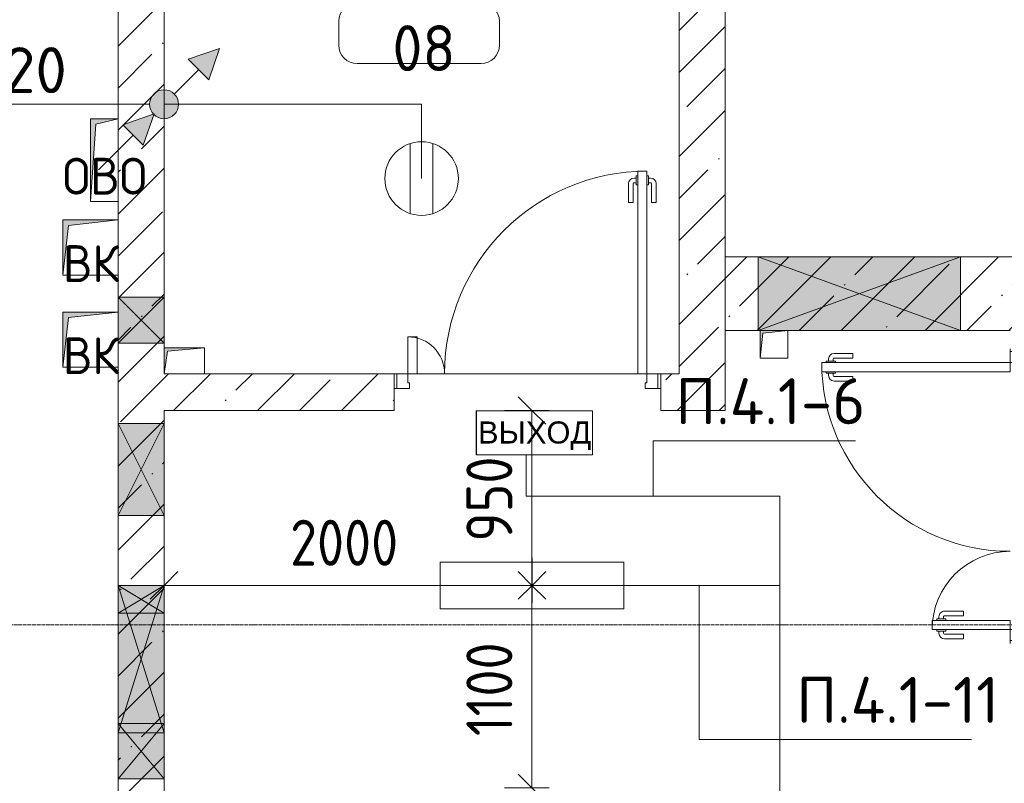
# Model space of a CAD drawing. Header units: millimetres. Extents: x -32229 to 170644, y -13689 to 125138.
# Tile 214 of 256: x 94171 to 99523, y 27290 to 31438. Entities that reach past the tile are written whole.
import ezdxf

# ---------------------------------------------------------------- set-up
doc = ezdxf.new("R2010")
doc.units = ezdxf.units.MM
doc.linetypes.add('ADSK_Линия сетки', pattern=[25, 20, -2.5, 0, -2.5])
for name, color, linetype, lineweight in [('A-ANNO-DIMS', 7, 'Continuous', 9), ('A-ANNO-DIMS-200', 7, 'Continuous', 9), ('A-ANNO-NOTE', 7, 'Continuous', 18), ('A-AREA-IDEN', 7, 'Continuous', 9), ('A-DETL-THIN', 7, 'Continuous', 9), ('A-DOOR', 7, 'Continuous', 18), ('A-DOOR-FRAM', 7, 'Continuous', 9), ('A-FLOR', 7, 'Continuous', 18), ('A-GLAZ', 7, 'Continuous', 18), ('A-WALL', 7, 'Continuous', 18), ('A-WALL-PATT', 7, 'Continuous', 40), ('G-ANNO-TEXT', 7, 'Continuous', 9), ('M-EQPM', 7, 'Continuous', 18), ('S-GRID', 7, 'Continuous', 9)]:
    doc.layers.add(name, color=color, linetype=linetype, lineweight=lineweight)
doc.layers.add('A-DETL', color=7, linetype='Continuous', lineweight=9, true_color=0x00a600)
doc.styles.add('Arial_1', font='arial.ttf', dxfattribs={"height": 120})
doc.styles.add('GOST Common', font='GOST_Common.ttf', dxfattribs={"height": 200})
doc.styles.add('GOST Common_5', font='GOST_Common.ttf', dxfattribs={"height": 250})
doc.styles.add('GOST Common_6', font='GOST_Common.ttf', dxfattribs={"width": 0.9, "height": 250})
doc.styles.add('ISOCPEUR', font='isocpeur.ttf', dxfattribs={"height": 250})
doc.dimstyles.new('ГОСТ_2_5_мм2_1', dxfattribs={"dimscale": 304.8, "dimtxt": 251.428749, "dimasz": 0.492126, "dimexe": 0.492126, "dimexo": 0.656168, "dimgap": 0.098425, "dimtad": 1, "dimdec": 0, "dimdsep": 46, "dimtxsty": 'GOST Common_6', "dimblk1": 'OBLIQUE', "dimblk2": 'OBLIQUE', "dimsah": 1, "dimcen": 0.09, "dimazin": 2, "dimtfac": 1, "dimtdec": 4, "dimtix": 1, "dimtmove": 0, "dimatfit": 3, "dimfxl": 1, "dimtvp": 1, "dimtolj": 1, "dimtzin": 0, "dimarcsym": 2})
pattern_1 = [(45, (0, 0), (-228.0985, 228.0985), []), (45, (228.1, 0), (-228.0985, 228.0985), [403.225, -80.645, 6.706, -73.939])]

# ---------------------------------------------------------------- blocks, each defined once
blk = doc.blocks.new('АР_Отверстие прямоугольное - АПТ-4547914--01 ЭО')
at = {"layer": 'A-GLAZ', "lineweight": 13, "true_color": 0xf0f0f0}
blk.add_hatch(color=7, dxfattribs=at).paths.add_polyline_path([(-275, 125), (-275, -125), (525, -125), (525, 125), (375, 125)])
at = {"layer": 'A-GLAZ', "color": 253, "lineweight": 5, "true_color": 0xaaaaaa}
for p, q in [((-275, 125), (375, -78.125)), ((525, 125), (375, 78.125)), ((375, 78.125), (-275, -125)), ((375, -78.125), (525, -125))]:
    blk.add_line(p, q, dxfattribs=at)
at = {"layer": 'A-GLAZ', "color": 253, "lineweight": 13, "true_color": 0xaaaaaa}
for p, q in [((375, 125), (-275, 125)), ((-275, 125), (-275, -125)), ((-275, 125), (-275, -125)), ((525, 125), (375, 125)), ((525, -125), (525, 125)), ((525, 125), (525, -125)), ((-275, -125), (375, -125)), ((375, -125), (525, -125))]:
    blk.add_line(p, q, dxfattribs=at)
blk = doc.blocks.new('АР_Отверстие прямоугольное - СС-3760308--01 ЭО')
at = {"layer": 'A-GLAZ', "lineweight": 13, "true_color": 0xf0f0f0}
blk.add_hatch(color=7, dxfattribs=at).paths.add_polyline_path([(-125, -125), (375, -125), (375, 125), (-125, 125)])
at = {"layer": 'A-GLAZ', "color": 253, "lineweight": 5, "true_color": 0xaaaaaa}
for p, q in [((375, 125), (-125, -125)), ((-125, 125), (375, -125))]:
    blk.add_line(p, q, dxfattribs=at)
at = {"layer": 'A-GLAZ', "color": 253, "lineweight": 13, "true_color": 0xaaaaaa}
for p, q in [((375, 125), (-125, 125)), ((-125, 125), (-125, -125)), ((-125, 125), (-125, -125)), ((375, -125), (375, 125)), ((375, 125), (375, -125)), ((-125, -125), (375, -125))]:
    blk.add_line(p, q, dxfattribs=at)
blk = doc.blocks.new('АР_Дверь двупольная - 1450х2100h_1100_200__ЛК-5436424--01 ЭО')
at = {"layer": 'A-DOOR', "color": 253, "lineweight": 13, "true_color": 0xaaaaaa}
for p, q in [((650, 1200), (600, 1200)), ((600, 1200), (600, 100)), ((650, 100), (650, 1200)), ((-650, 100), (-650, 300)), ((-650, 300), (-600, 300)), ((-600, 300), (-600, 100)), ((-600, 100), (-650, 100)), ((600, 100), (650, 100))]:
    blk.add_line(p, q, dxfattribs=at)
at = {"layer": 'A-DOOR', "color": 253, "lineweight": 5, "true_color": 0xaaaaaa}
for p, q in [((550, 1030), (550, 1132.5)), ((575, 1030), (575, 1132.5)), ((592, 1162.5), (580, 1162.5)), ((592, 1137.5), (580, 1137.5)), ((592, 1175), (592, 1125)), ((600, 1175), (592, 1175)), ((592, 1125), (600, 1125)), ((650, 1175), (658, 1175)), ((658, 1125), (650, 1125)), ((658, 1175), (658, 1125)), ((658, 1162.5), (670, 1162.5)), ((658, 1137.5), (670, 1137.5)), ((675, 1030), (675, 1132.5)), ((700, 1030), (700, 1132.5)), ((575, 1030), (550, 1030)), ((675, 1030), (700, 1030))]:
    blk.add_line(p, q, dxfattribs=at)
for centre, radius, start, end in [((650, 100), 1100, 90, 180), ((580, 1132.5), 30, 90, 180), ((580, 1132.5), 4.99, 90, 180), ((670, 1132.5), 30, 0, 90), ((670, 1132.5), 4.99, 0, 90), ((-650, 100), 200, 0, 90)]:
    blk.add_arc(centre, radius, start, end, dxfattribs=at)
at = {"layer": 'A-DOOR-FRAM', "color": 253, "lineweight": 13, "true_color": 0xaaaaaa}
for p, q in [((-710, 100), (-725, 100)), ((-710, 100), (-650, 100)), ((-710, 20), (-710, 100)), ((-650, 100), (-650, 50)), ((710, 100), (650, 100)), ((650, 100), (650, 50)), ((710, 20), (710, 100)), ((710, 100), (725, 100)), ((-710, 20), (-725, 20)), ((-640, 20), (-710, 20)), ((-650, 50), (-640, 50)), ((-640, 50), (-640, 20)), ((650, 50), (640, 50)), ((640, 50), (640, 20)), ((640, 20), (710, 20)), ((710, 20), (725, 20))]:
    blk.add_line(p, q, dxfattribs=at)
blk = doc.blocks.new('АР_Дверь двупольная - 1600х2100h_1025_425__техн_-4797151--01 ЭО')
at = {"layer": 'A-DOOR', "color": 253, "lineweight": 5, "true_color": 0xaaaaaa}
for p, q in [((667, 1125), (667, 1075)), ((675, 1125), (667, 1125)), ((725, 1125), (733, 1125)), ((733, 1125), (733, 1075)), ((625, 980), (625, 1082.5)), ((650, 980), (650, 1082.5)), ((667, 1112.5), (655, 1112.5)), ((667, 1087.5), (655, 1087.5)), ((667, 1075), (675, 1075)), ((733, 1075), (725, 1075)), ((733, 1112.5), (745, 1112.5)), ((733, 1087.5), (745, 1087.5)), ((750, 980), (750, 1082.5)), ((775, 980), (775, 1082.5)), ((650, 980), (625, 980)), ((750, 980), (775, 980)), ((-775, 380), (-775, 482.5)), ((-750, 380), (-750, 482.5)), ((-733, 512.5), (-745, 512.5)), ((-733, 487.5), (-745, 487.5)), ((-733, 525), (-733, 475)), ((-725, 525), (-733, 525)), ((-675, 525), (-667, 525)), ((-667, 525), (-667, 475)), ((-667, 512.5), (-655, 512.5)), ((-667, 487.5), (-655, 487.5)), ((-650, 380), (-650, 482.5)), ((-625, 380), (-625, 482.5)), ((-733, 475), (-725, 475)), ((-667, 475), (-675, 475)), ((-750, 380), (-775, 380)), ((-650, 380), (-625, 380))]:
    blk.add_line(p, q, dxfattribs=at)
at = {"layer": 'A-DOOR', "color": 253, "lineweight": 13, "true_color": 0xaaaaaa}
for p, q in [((725, 1150), (675, 1150)), ((675, 1150), (675, 125)), ((725, 125), (725, 1150)), ((-725, 125), (-725, 550)), ((-725, 550), (-675, 550)), ((-675, 550), (-675, 125)), ((-700, 125), (-725, 125)), ((-675, 125), (-700, 125)), ((675, 125), (725, 125))]:
    blk.add_line(p, q, dxfattribs=at)
at = {"layer": 'A-DOOR', "color": 253, "lineweight": 5, "true_color": 0xaaaaaa}
for centre, radius, start, end in [((725, 125), 1025, 90, 180), ((655, 1082.5), 30, 90, 180), ((655, 1082.5), 4.99, 90, 180), ((745, 1082.5), 30, 0, 90), ((745, 1082.5), 4.99, 0, 90), ((-725, 125), 425, 0, 90), ((-745, 482.5), 30, 90, 180), ((-745, 482.5), 4.99, 90, 180), ((-655, 482.5), 30, 360, 90), ((-655, 482.5), 4.99, 360, 90)]:
    blk.add_arc(centre, radius, start, end, dxfattribs=at)
at = {"layer": 'A-DOOR-FRAM', "color": 253, "lineweight": 13, "true_color": 0xaaaaaa}
for p, q in [((-785, 125), (-800, 125)), ((-785, 125), (-725, 125)), ((-785, 45), (-785, 125)), ((-725, 125), (-725, 75)), ((785, 125), (725, 125)), ((725, 125), (725, 75)), ((785, 45), (785, 125)), ((785, 125), (800, 125)), ((-725, 75), (-715, 75)), ((-715, 75), (-715, 45)), ((725, 75), (715, 75)), ((715, 75), (715, 45)), ((-785, 45), (-800, 45)), ((-715, 45), (-785, 45)), ((715, 45), (785, 45)), ((785, 45), (800, 45))]:
    blk.add_line(p, q, dxfattribs=at)
blk = doc.blocks.new('АР_Отверстие прямоугольное - ОВВ-3675785--01 ЭО')
at = {"layer": 'A-GLAZ', "lineweight": 13, "true_color": 0xf0f0f0}
blk.add_hatch(color=7, dxfattribs=at).paths.add_polyline_path([(-425, -200), (675, -200), (675, 200), (-425, 200)])
at = {"layer": 'A-GLAZ', "color": 253, "lineweight": 5, "true_color": 0xaaaaaa}
for p, q in [((675, 200), (-425, -200)), ((-425, 200), (675, -200))]:
    blk.add_line(p, q, dxfattribs=at)
at = {"layer": 'A-GLAZ', "color": 253, "lineweight": 13, "true_color": 0xaaaaaa}
for p, q in [((675, 200), (-425, 200)), ((-425, 200), (-425, -200)), ((-425, 200), (-425, -200)), ((675, -200), (675, 200)), ((675, 200), (675, -200)), ((-425, -200), (675, -200))]:
    blk.add_line(p, q, dxfattribs=at)
blk = doc.blocks.new('АР_Канал вертикальный прямоугольный - ОВ-5437749--01 ЭО')
at = {"layer": 'M-EQPM', "lineweight": 13, "true_color": 0xe2e2e2}
blk.add_hatch(color=254, dxfattribs=at).paths.add_polyline_path([(-110, -70), (-92, 52), (110, 70), (-110, 70)])
at = {"layer": 'M-EQPM', "color": 253, "lineweight": 13, "true_color": 0xaaaaaa}
for p, q in [((110, 70), (-110, 70)), ((-110, 70), (-110, -70)), ((110, 70), (-110, 70)), ((-110, 70), (-110, -70)), ((-110, -70), (-110, 70)), ((-110, 70), (110, 70)), ((-92, 52), (110, 70)), ((-92, 52), (110, 70)), ((110, -70), (110, 70)), ((110, 70), (110, -70)), ((-110, -70), (-92, 52)), ((-110, -70), (-92, 52)), ((-110, -70), (110, -70)), ((110, -70), (-110, -70))]:
    blk.add_line(p, q, dxfattribs=at)
blk = doc.blocks.new('АР_Отверстие прямоугольное - ОВВ-3952775--01 ЭО')
at = {"layer": 'A-GLAZ', "lineweight": 13, "true_color": 0xf0f0f0}
blk.add_hatch(color=7, dxfattribs=at).paths.add_polyline_path([(250, -125), (250, 125), (0, 125), (0, -125), (110, -125)])
at = {"layer": 'A-GLAZ', "color": 253, "lineweight": 5, "true_color": 0xaaaaaa}
for p, q in [((250, 125), (0, -125)), ((0, 125), (250, -125))]:
    blk.add_line(p, q, dxfattribs=at)
at = {"layer": 'A-GLAZ', "color": 253, "lineweight": 13, "true_color": 0xaaaaaa}
for p, q in [((250, 125), (0, 125)), ((0, 125), (0, -125)), ((0, 125), (0, -125)), ((250, -125), (250, 125)), ((250, 125), (250, -125)), ((0, -125), (80, -125))]:
    blk.add_line(p, q, dxfattribs=at)
blk = doc.blocks.new('АР_Отверстие прямоугольное - ОВО-5228008--01 ЭО')
at = {"layer": 'A-GLAZ', "lineweight": 13, "true_color": 0xf0f0f0}
blk.add_hatch(color=7, dxfattribs=at).paths.add_polyline_path([(375, 125), (-125, 125), (-125, -125), (375, -125)])
at = {"layer": 'A-GLAZ', "color": 253, "lineweight": 5, "true_color": 0xaaaaaa}
for p, q in [((375, 125), (-125, -125)), ((-125, 125), (375, -125))]:
    blk.add_line(p, q, dxfattribs=at)
at = {"layer": 'A-GLAZ', "color": 253, "lineweight": 13, "true_color": 0xaaaaaa}
for p, q in [((375, 125), (-125, 125)), ((-125, 125), (-125, -125)), ((-125, 125), (-125, -125)), ((375, -125), (375, 125)), ((375, 125), (375, -125)), ((-125, -125), (375, -125))]:
    blk.add_line(p, q, dxfattribs=at)
blk = doc.blocks.new('АР_Отверстие прямоугольное - ВК-5570373--01 ЭО')
at = {"layer": 'A-GLAZ', "lineweight": 13, "true_color": 0xf0f0f0}
blk.add_hatch(color=7, dxfattribs=at).paths.add_polyline_path([(200, 125), (50, 125), (50, -125), (200, -125)])
at = {"layer": 'A-GLAZ', "color": 253, "lineweight": 5, "true_color": 0xaaaaaa}
for p, q in [((200, 125), (50, -125)), ((50, 125), (200, -125))]:
    blk.add_line(p, q, dxfattribs=at)
at = {"layer": 'A-GLAZ', "color": 253, "lineweight": 13, "true_color": 0xaaaaaa}
for p, q in [((200, 125), (50, 125)), ((50, 125), (50, -125)), ((50, 125), (50, -125)), ((200, -125), (200, 125)), ((200, 125), (200, -125)), ((50, -125), (200, -125))]:
    blk.add_line(p, q, dxfattribs=at)
blk = doc.blocks.new('АР_Канал вертикальный прямоугольный - ВК-5405325--01 ЭО')
at = {"layer": 'M-EQPM', "lineweight": 13, "true_color": 0xe2e2e2}
blk.add_hatch(color=254, dxfattribs=at).paths.add_polyline_path([(-75, -75), (-60, 60), (75, 75), (-75, 75)])
at = {"layer": 'M-EQPM', "color": 253, "lineweight": 13, "true_color": 0xaaaaaa}
for p, q in [((75, 75), (-75, 75)), ((-75, 75), (-75, -75)), ((75, 75), (-75, 75)), ((-75, 75), (-75, -75)), ((-75, -75), (-75, 75)), ((-75, 75), (75, 75)), ((-75, -75), (-60, 60)), ((-75, -75), (-60, 60)), ((-60, 60), (75, 75)), ((-60, 60), (75, 75)), ((75, -75), (75, 75)), ((75, 75), (75, -75)), ((-75, -75), (75, -75)), ((75, -75), (-75, -75))]:
    blk.add_line(p, q, dxfattribs=at)
blk = doc.blocks.new('АР_Отверстие прямоугольное - АПТ-4548741--01 ЭО')
at = {"layer": 'A-GLAZ', "lineweight": 13, "true_color": 0xf0f0f0}
blk.add_hatch(color=7, dxfattribs=at).paths.add_polyline_path([(-25, 125), (-25, -125), (275, -125), (275, 125), (225, 125)])
at = {"layer": 'A-GLAZ', "color": 253, "lineweight": 5, "true_color": 0xaaaaaa}
for p, q in [((-25, 125), (225, -83.3)), ((275, 125), (225, 83.3)), ((225, 83.3), (-25, -125)), ((225, -83.3), (275, -125))]:
    blk.add_line(p, q, dxfattribs=at)
at = {"layer": 'A-GLAZ', "color": 253, "lineweight": 13, "true_color": 0xaaaaaa}
for p, q in [((225, 125), (-25, 125)), ((-25, 125), (-25, -125)), ((-25, 125), (-25, -125)), ((275, 125), (225, 125)), ((275, -125), (275, 125)), ((275, 125), (275, -125)), ((-25, -125), (225, -125)), ((225, -125), (275, -125))]:
    blk.add_line(p, q, dxfattribs=at)
blk = doc.blocks.new('АР_Канал вертикальный прямоугольный - ОВО-6032930--01 ЭО')
at = {"layer": 'M-EQPM', "lineweight": 13, "true_color": 0xe2e2e2}
blk.add_hatch(color=254, dxfattribs=at).paths.add_polyline_path([(-75, -225), (-45, 195), (75, 225), (-75, 225)])
at = {"layer": 'M-EQPM', "color": 253, "lineweight": 13, "true_color": 0xaaaaaa}
for p, q in [((75, 225), (-75, 225)), ((-75, 225), (-75, -225)), ((75, 225), (-75, 225)), ((-75, 225), (-75, -225)), ((-75, -225), (-75, 225)), ((-75, 225), (75, 225)), ((-45, 195), (75, 225)), ((-45, 195), (75, 225)), ((75, -225), (75, 225)), ((75, 225), (75, -225)), ((-75, -225), (-45, 195)), ((-75, -225), (-45, 195)), ((-75, -225), (75, -225)), ((75, -225), (-75, -225))]:
    blk.add_line(p, q, dxfattribs=at)
blk = doc.blocks.new('АР_Канал вертикальный прямоугольный - ВК-6032914--01 ЭО')
at = {"layer": 'M-EQPM', "lineweight": 13, "true_color": 0xe2e2e2}
blk.add_hatch(color=254, dxfattribs=at).paths.add_polyline_path([(-150, -150), (-120, 120), (150, 150), (-150, 150)])
at = {"layer": 'M-EQPM', "color": 253, "lineweight": 13, "true_color": 0xaaaaaa}
for p, q in [((150, 150), (-150, 150)), ((-150, 150), (-150, -150)), ((150, 150), (-150, 150)), ((-150, 150), (-150, -150)), ((-150, -150), (-150, 150)), ((-150, 150), (150, 150)), ((-150, -150), (-120, 120)), ((-150, -150), (-120, 120)), ((-120, 120), (150, 150)), ((-120, 120), (150, 150)), ((150, -150), (150, 150)), ((150, 150), (150, -150)), ((-150, -150), (150, -150)), ((150, -150), (-150, -150))]:
    blk.add_line(p, q, dxfattribs=at)
blk = doc.blocks.new('Наметкина 10_РД_АР_П_rvt-1--01 ЭО')
at = {"layer": 'A-WALL-PATT', "lineweight": 5, "true_color": 0xaaaaaa}
h = blk.add_hatch(dxfattribs=at)
h.set_pattern_fill('FP_1', color=253, style=0, pattern_type=2)
h.set_pattern_definition(pattern_1)
h.paths.add_polyline_path([(94804.8, 25355), (94955.3, 25355.2), (94955.3, 35865.1), (94705.3, 35865), (94705.3, 25355)])
h = blk.add_hatch(dxfattribs=at)
h.set_pattern_fill('FP_1', color=253, style=0, pattern_type=2)
h.set_pattern_definition(pattern_1)
h.paths.add_polyline_path([(97755.3, 29315.1), (98005.3, 29315.1), (98005.3, 35865.1), (97755.3, 35865.1), (97755.3, 29515)])
h = blk.add_hatch(dxfattribs=at)
h.set_pattern_fill('FP_1', color=253, style=0, pattern_type=2)
h.set_pattern_definition(pattern_1)
h.paths.add_polyline_path([(101955.3, 29750), (101955.3, 30150), (98005.3, 30150), (98005.3, 29750), (101755.3, 29750)])
h = blk.add_hatch(dxfattribs=at)
h.set_pattern_fill('FP_1', color=253, style=0, pattern_type=2)
h.set_pattern_definition(pattern_1)
h.paths.add_polyline_path([(97655.3, 29315), (97755.3, 29315), (97755.3, 29515), (97655.3, 29515)])
h.paths.add_polyline_path([(96205.3, 29315), (96205.3, 29515), (94955.3, 29515), (94955.3, 29315), (95175.3, 29315)])
at = {"layer": 'A-FLOR', "color": 253, "lineweight": 13, "true_color": 0xaaaaaa}
for p, q in [((96220.3, 29515), (96205.3, 29515)), ((96205.3, 29515), (96220.3, 29515)), ((97530.3, 29515), (96330.3, 29515)), ((96330.3, 29515), (97530.3, 29515)), ((97655.3, 29515), (97640.3, 29515)), ((97640.3, 29515), (97655.3, 29515)), ((98005.3, 29315), (97755.3, 29315))]:
    blk.add_line(p, q, dxfattribs=at)
at = {"layer": 'A-WALL', "color": 253, "lineweight": 13, "true_color": 0xaaaaaa}
for p, q in [((98005.3, 29315.1), (98005.3, 35865.1)), ((94705.3, 35665), (94705.3, 30900)), ((94955.3, 29930), (94955.3, 35615)), ((97755.3, 35615), (97755.3, 29515)), ((94705.3, 30900), (94705.3, 30450)), ((94705.3, 30450), (94705.3, 30350)), ((94705.3, 30350), (94705.3, 30050)), ((98185.3, 30150), (98005.3, 30150)), ((98005.3, 30150), (98005.3, 29750)), ((99285.3, 30150), (98185.3, 30150)), ((99755.3, 30150), (99285.3, 30150)), ((94705.3, 30050), (94705.3, 29930)), ((94705.3, 29930), (94705.3, 29850)), ((94955.3, 29680), (94955.3, 29930)), ((94705.3, 29850), (94705.3, 29680)), ((98005.3, 29750), (98185.3, 29750)), ((98185.3, 29750), (99285.3, 29750)), ((99285.3, 29750), (99555.3, 29750)), ((94705.3, 29680), (94705.3, 29550)), ((94955.3, 29655), (94955.3, 29680)), ((94955.3, 29515), (94955.3, 29655)), ((94705.3, 29550), (94705.3, 29245)), ((96205.3, 29515), (95175.3, 29515)), ((96205.3, 29315), (96205.3, 29515)), ((97755.3, 29515), (97655.3, 29515)), ((97655.3, 29515), (97655.3, 29315)), ((94955.3, 29315), (96205.3, 29315)), ((94955.3, 29245), (94955.3, 29315)), ((97655.3, 29315), (97755.3, 29315)), ((97755.3, 29315.1), (98005.3, 29315.1)), ((94705.3, 29245), (94705.3, 28745)), ((94955.3, 28745), (94955.3, 29245)), ((94705.3, 28745), (94705.3, 28365)), ((94955.3, 28365), (94955.3, 28745)), ((94705.3, 28365), (94705.3, 28215)), ((94955.3, 28215), (94955.3, 28365)), ((94705.3, 28215), (94705.3, 27615)), ((94955.3, 27615), (94955.3, 28215)), ((94705.3, 27615), (94705.3, 27565)), ((94705.3, 27565), (94705.3, 27315)), ((94955.3, 27565), (94955.3, 27615)), ((94955.3, 27315), (94955.3, 27565)), ((94705.3, 27315), (94705.3, 25355)), ((94955.3, 27065), (94955.3, 27315))]:
    blk.add_line(p, q, dxfattribs=at)
at = {"layer": 'A-DOOR', "color": 253, "lineweight": 13, "true_color": 0xaaaaaa}
blk.add_blockref('АР_Дверь двупольная - 1450х2100h_1100_200__ЛК-5436424--01 ЭО', (96930.3, 29415), dxfattribs=at)
at = {"layer": 'A-DOOR', "color": 253, "lineweight": 13, "true_color": 0xaaaaaa, "rotation": 89.9999999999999}
blk.add_blockref('АР_Дверь двупольная - 1600х2100h_1025_425__техн_-4797151--01 ЭО', (99680.3, 28850), dxfattribs=at)
at = {"layer": 'A-GLAZ', "color": 253, "lineweight": 13, "true_color": 0xaaaaaa}
blk.add_blockref('АР_Отверстие прямоугольное - ОВВ-3675785--01 ЭО', (98610.3, 29950), dxfattribs=at)
for name, p, rotation in [('АР_Отверстие прямоугольное - ОВВ-3952775--01 ЭО', (94830.3, 29930), 269.9999999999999), ('АР_Отверстие прямоугольное - СС-3760308--01 ЭО', (94830.3, 28870), 89.99999999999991), ('АР_Отверстие прямоугольное - ОВО-5228008--01 ЭО', (94830.3, 29120), 269.9999999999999), ('АР_Отверстие прямоугольное - АПТ-4547914--01 ЭО', (94830.3, 27840), 89.99999999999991), ('АР_Отверстие прямоугольное - ВК-5570373--01 ЭО', (94830.3, 28415), 269.9999999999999), ('АР_Отверстие прямоугольное - АПТ-4548741--01 ЭО', (94830.3, 27340), 89.99999999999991)]:
    blk.add_blockref(name, p, dxfattribs=dict(at, rotation=rotation))
at = {"layer": 'M-EQPM', "color": 253, "lineweight": 13, "true_color": 0xaaaaaa}
for name, p in [('АР_Канал вертикальный прямоугольный - ОВО-6032930--01 ЭО', (94630.3, 30675)), ('АР_Канал вертикальный прямоугольный - ВК-6032914--01 ЭО', (94555.3, 30200)), ('АР_Канал вертикальный прямоугольный - ВК-6032914--01 ЭО', (94555.3, 29700)), ('АР_Канал вертикальный прямоугольный - ВК-5405325--01 ЭО', (98270.3, 29675)), ('АР_Канал вертикальный прямоугольный - ОВ-5437749--01 ЭО', (95065.3, 29585))]:
    blk.add_blockref(name, p, dxfattribs=at)
at = {"layer": 'A-ANNO-NOTE', "color": 253, "lineweight": 5, "true_color": 0xaaaaaa, "char_height": 200, "attachment_point": 5, "line_spacing_factor": 1.022766, "style": 'GOST Common'}
for s, insert, width in [('\\pt2540,5080,7620,10160,12700,15240,17780,20320,22860,25400,27940,30480,33020,35560,38100,40640,43180,45720,48260,50800,53340,55880,58420,60960,63500,66040,68580,71120,73660,76200,78740,81280;ОВО', (94633.1, 30587.7), 502), ('\\pt2540,5080,7620,10160,12700,15240,17780,20320,22860,25400,27940,30480,33020,35560,38100,40640,43180,45720,48260,50800,53340,55880,58420,60960,63500,66040,68580,71120,73660,76200,78740,81280;ВК', (94558.1, 30112.7), 344), ('\\pt2540,5080,7620,10160,12700,15240,17780,20320,22860,25400,27940,30480,33020,35560,38100,40640,43180,45720,48260,50800,53340,55880,58420,60960,63500,66040,68580,71120,73660,76200,78740,81280;ВК', (94558.1, 29612.7), 344)]:
    blk.add_mtext(s, dxfattribs=dict(at, insert=insert, width=width))
blk = doc.blocks.new('Марка помещения 2 - Марка помещения 2-1605974--01 ЭО')
at = {"layer": 'A-AREA-IDEN', "color": 253, "true_color": 0xaaaaaa}
for p, q in [((-1.797, 0.841), (1.569, 0.841)), ((-2.297, -0.309), (-2.297, 0.341)), ((2.069, 0.341), (2.069, -0.309)), ((1.569, -0.809), (-1.797, -0.809))]:
    blk.add_line(p, q, dxfattribs=at)
for centre, start, end in [((-1.797, 0.341), 90, 180), ((1.569, 0.341), 0, 90), ((-1.797, -0.309), 180, 270), ((1.569, -0.309), 270, 360)]:
    blk.add_arc(centre, 0.5, start, end, dxfattribs=at)
blk = doc.blocks.new('DIMBLOCK440--01 ЭО')
at = {"layer": 'A-ANNO-DIMS-200'}
for p, q in [((94955.3, 28271), (94955.3, 28514.9)), ((96955.5, 28271), (96955.5, 28514.9)), ((94955.3, 28364.9), (95030.3, 28439.9)), ((96955.5, 28364.9), (97030.5, 28439.9)), ((94955.3, 28364.9), (94880.3, 28289.9)), ((94955.3, 28364.9), (96955.5, 28364.9)), ((94955.3, 28364.9), (94955.3, 28271)), ((96955.5, 28364.9), (96880.5, 28289.9)), ((96955.5, 28364.9), (96955.5, 28271))]:
    blk.add_line(p, q, dxfattribs=at)
at = {"layer": 'A-ANNO-DIMS-200', "color": 0, "insert": (95640.1, 28721.6), "char_height": 250, "width": 756.843, "attachment_point": 1, "line_spacing_factor": 1.022761, "style": 'GOST Common_6'}
blk.add_mtext('2000', dxfattribs=at)
blk = doc.blocks.new('_Oblique')
at = {"color": 0, "linetype": 'ByBlock', "lineweight": -2}
blk.add_line((-0.5, -0.5), (0.5, 0.5), dxfattribs=at)
blk = doc.blocks.new('DIMBLOCK441--01 ЭО')
at = {"layer": 'A-ANNO-DIMS-200'}
for p, q in [((96955.3, 28364.7), (96880.3, 28439.7)), ((97049.2, 28364.7), (96805.3, 28364.7)), ((96955.3, 27265), (96955.3, 28364.7)), ((96955.3, 28364.7), (97030.3, 28289.7)), ((96955.3, 28364.7), (97049.2, 28364.7)), ((96955.3, 27265), (96880.3, 27340)), ((97049.2, 27265), (96805.3, 27265)), ((96955.3, 27265), (97030.3, 27190)), ((96955.3, 27265), (97049.2, 27265))]:
    blk.add_line(p, q, dxfattribs=at)
at = {"layer": 'A-ANNO-DIMS-200', "color": 0, "insert": (96598.6, 27546.4), "char_height": 250, "width": 644.339, "attachment_point": 1, "rotation": 90, "line_spacing_factor": 1.022761, "style": 'GOST Common_6'}
blk.add_mtext('1100', dxfattribs=at)
blk = doc.blocks.new('DIMBLOCK442--01 ЭО')
at = {"layer": 'A-ANNO-DIMS-200'}
for p, q in [((96955.3, 29315), (96880.3, 29390)), ((97049.2, 29315), (96805.3, 29315)), ((96955.3, 28364.7), (96955.3, 29315)), ((96955.3, 29315), (97030.3, 29240)), ((96955.3, 29315), (97049.2, 29315)), ((96955.3, 28364.7), (96880.3, 28439.7)), ((97049.2, 28364.7), (96805.3, 28364.7)), ((96955.3, 28364.7), (97030.3, 28289.7)), ((96955.3, 28364.7), (97049.2, 28364.7))]:
    blk.add_line(p, q, dxfattribs=at)
at = {"layer": 'A-ANNO-DIMS-200', "color": 0, "insert": (96598.6, 28603.3), "char_height": 250, "width": 567.632, "attachment_point": 1, "rotation": 90, "line_spacing_factor": 1.022761, "style": 'GOST Common_6'}
blk.add_mtext('950', dxfattribs=at)
blk = doc.blocks.new('УГО Выше ниже синее _ 2020 - УГО Выше ниже синее _ 2020-2080151--01 ЭО')
at = {"layer": 'A-ANNO-NOTE', "lineweight": 9, "true_color": 0xff0000}
for points in [[(1.215, 0.668), (0.658, 1.225), (1.508, 1.517)], [(-0.565, -1.112), (-1.122, -0.555), (-0.272, -0.263)]]:
    blk.add_hatch(color=1, dxfattribs=at).paths.add_polyline_path(points)
h = blk.add_hatch(color=1, dxfattribs=at)
edge = h.paths.add_edge_path()
edge.add_arc((0, 0), 0.392, 0, 180)
edge.add_arc((0, 0), 0.392, 180, 360)
at = {"layer": 'A-ANNO-NOTE', "color": 1, "lineweight": 9, "true_color": 0xff0000}
for p, q in [((1.508, 1.517), (0.658, 1.225)), ((1.215, 0.668), (1.508, 1.517)), ((0.658, 1.225), (1.215, 0.668)), ((0.277, 0.277), (0.941, 0.941)), ((-0.272, -0.263), (-1.122, -0.555)), ((-0.565, -1.112), (-0.272, -0.263)), ((-1.122, -0.555), (-0.565, -1.112)), ((-1.78, -1.78), (-0.838, -0.838))]:
    blk.add_line(p, q, dxfattribs=at)
blk.add_circle((0, 0), 0.392, dxfattribs=at)
for start, end in [(360, 180), (180, 360)]:
    blk.add_arc((0, 0), 0.392, start, end, dxfattribs=at)

msp = doc.modelspace()

# ---------------------------------------------------------------- linework, layer by layer
at = {"layer": 'A-ANNO-NOTE', "color": 1, "lineweight": 9, "true_color": 0xff0000}
for p, q in [((96293.5, 30384.8), (96293.5, 30765.2)), ((96417.1, 30384.8), (96417.1, 30765.2)), ((96652.7, 29313.3), (97284.9, 29313.3)), ((96652.7, 29073.3), (96652.7, 29313.3)), ((96653.2, 29073.3), (96653.2, 29313)), ((97284.3, 29313), (96653.2, 29313)), ((97284.3, 29313), (97284.3, 29073.3)), ((97284.9, 29313.3), (97284.9, 29073.3)), ((97284.9, 29073.3), (96652.7, 29073.3)), ((97284.3, 29073.3), (96653.2, 29073.3)), ((96455.5, 28491), (97455.5, 28491)), ((96455.5, 28238.3), (96455.5, 28491)), ((97455.5, 28491), (97455.5, 28238.3)), ((97455.5, 28238.3), (96455.5, 28238.3))]:
    msp.add_line(p, q, dxfattribs=at)
msp.add_circle((96355.3, 30575), 200, dxfattribs=at)
at = {"layer": 'A-DETL', "color": 1, "true_color": 0xff0000}
for p, q in [((96355.3, 30979.2), (94953.6, 30979.2)), ((96355.3, 30575), (96355.3, 30979.2)), ((96923.3, 29076), (96923.3, 28850)), ((98303.3, 28850), (96923.3, 28850)), ((98303.3, 28850), (98303.3, 21909.9)), ((96955.5, 28363.9), (98303.3, 28363.9))]:
    msp.add_line(p, q, dxfattribs=at)
at = {"layer": 'A-DETL-THIN'}
for p, q in [((94871.8, 30979.2), (93151.8, 30979.2)), ((97613.3, 29150), (98713.3, 29150)), ((97613.3, 29150), (97613.3, 28850)), ((97864.1, 27527.8), (97864.1, 28363.9)), ((97864.1, 27527.8), (99344.1, 27527.8))]:
    msp.add_line(p, q, dxfattribs=at)
at = {"layer": 'S-GRID', "color": 253, "linetype": 'ADSK_Линия сетки', "true_color": 0xaaaaaa}
msp.add_line((131381.2, 28150), (-30593.4, 28150), dxfattribs=at)

# ---------------------------------------------------------------- block references
at = {"lineweight": 5}
msp.add_blockref('Наметкина 10_РД_АР_П_rvt-1--01 ЭО', (0, 0), dxfattribs=at)
at = {"layer": 'A-ANNO-NOTE', "color": 1, "lineweight": 9, "true_color": 0xff0000, "xscale": 200, "yscale": 200, "zscale": 200}
msp.add_blockref('УГО Выше ниже синее _ 2020 - УГО Выше ниже синее _ 2020-2080151--01 ЭО', (94955.3, 30978.4), dxfattribs=at)
at = {"layer": 'A-AREA-IDEN', "color": 253, "true_color": 0xaaaaaa, "xscale": 199.9999999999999, "yscale": 199.9999999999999, "zscale": 199.9999999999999}
msp.add_blockref('Марка помещения 2 - Марка помещения 2-1605974--01 ЭО', (96364.6, 31360.8), dxfattribs=at)

# ---------------------------------------------------------------- texts
at = {"layer": 'A-ANNO-NOTE', "color": 1, "lineweight": 9, "true_color": 0xff0000, "insert": (96969.8, 29178.2), "char_height": 120, "width": 648, "attachment_point": 5, "line_spacing_factor": 0.936439, "style": 'Arial_1'}
msp.add_mtext('\\pt20.0004,39.9996,60,80.0004,99.9996,120,140.0004,159.9996,180,200.0004,219.9996,240,260.0004,279.9996,300,320.0004,339.9996,360,380.0004,399.9996,420,440.0004,459.9996,480,500.0004,519.9996,540,560.0004,579.9996,600,620.0004,639.9996;ВЫХОД', dxfattribs=at)
at = {"layer": 'A-AREA-IDEN', "color": 253, "true_color": 0xaaaaaa, "insert": (96368.2, 31283.3), "char_height": 250, "width": 384, "attachment_point": 5, "line_spacing_factor": 1.022766, "style": 'GOST Common_5'}
msp.add_mtext('\\pt100,200,300,400,500,600,700,800,900,1000,1100,1200,1300,1400,1500,1600,1700,1800,1900,2000,2100,2200,2300,2400,2500,2600,2700,2800,2900,3000,3100,3200;08', dxfattribs=at)
at = {"layer": 'G-ANNO-TEXT', "char_height": 250, "attachment_point": 1, "line_spacing_factor": 1.139951, "style": 'ISOCPEUR'}
for s, insert, width in [('\\pt600,1200,1800,2400,3000,3600,4200,4800,5400,6000,6600,7200,7800,8400,9000,9600,10200,10800,11400,12000,12600,13200,13800,14400,15000,15600,16200,16800,17400,18000,18600,19200;П.4.2-20', (93187.2, 31288.8), 1270.58), ('\\pt600,1200,1800,2400,3000,3600,4200,4800,5400,6000,6600,7200,7800,8400,9000,9600,10200,10800,11400,12000,12600,13200,13800,14400,15000,15600,16200,16800,17400,18000,18600,19200;П.4.1-6', (97735.2, 29490.3), 1042.32), ('\\pt600,1200,1800,2400,3000,3600,4200,4800,5400,6000,6600,7200,7800,8400,9000,9600,10200,10800,11400,12000,12600,13200,13800,14400,15000,15600,16200,16800,17400,18000,18600,19200;П.4.1-11', (98392.5, 27868.1), 1108.98)]:
    msp.add_mtext(s, dxfattribs=dict(at, insert=insert, width=width))

# ---------------------------------------------------------------- dimensions: what is measured, and where the dimension line sits
at = {"layer": 'A-ANNO-DIMS'}
for base, p1, p2, override, picture, middle in [((96955.3, 29315), (96849.2, 28364.7), (96849.2, 29315), {"dimpost": '<>', "dimfxl": 950.341324}, 'DIMBLOCK442--01 ЭО', (96800.3, 28839.8)), ((96955.3, 28364.7), (96849.2, 27265), (96849.2, 28364.7), {"dimpost": '<>', "dimfxl": 1099.658676}, 'DIMBLOCK441--01 ЭО', (96800.3, 27814.8))]:
    dim = msp.add_linear_dim(base=base, p1=p1, p2=p2, angle=90, dimstyle='ГОСТ_2_5_мм2_1', override=override, dxfattribs=at)
    dim.commit()
    dim.dimension.update_dxf_attribs({"geometry": picture, "text_midpoint": middle})
dim = msp.add_linear_dim(base=(96955.5, 28364.9), p1=(94955.3, 28471), p2=(96955.5, 28471), dimstyle='ГОСТ_2_5_мм2_1', override={"dimpost": '<>', "dimfxl": 2000.239612}, dxfattribs=at)
dim.commit()
dim.dimension.update_dxf_attribs({"geometry": 'DIMBLOCK440--01 ЭО', "text_midpoint": (95955.4, 28519.9)})

doc.saveas('drawing.dxf')
